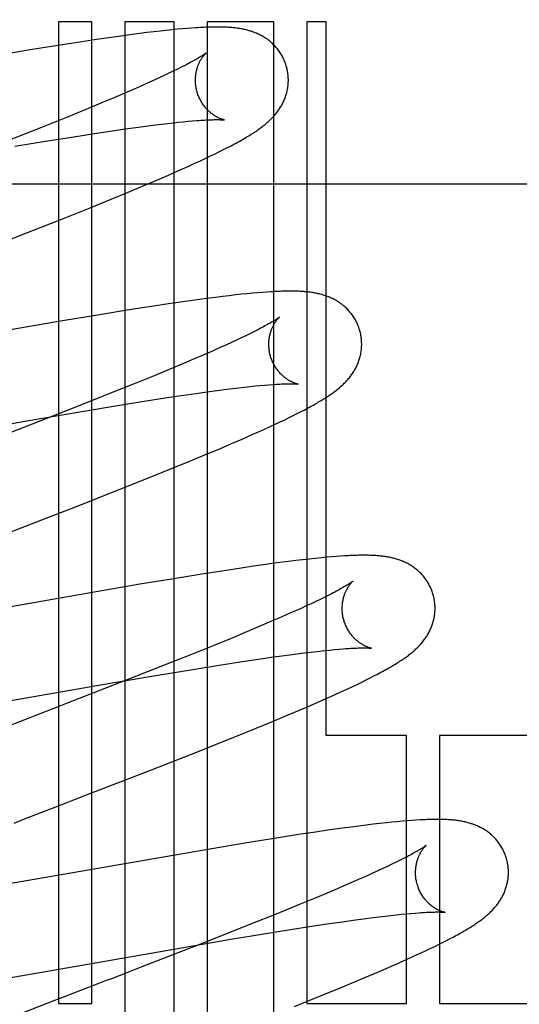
# Model space of a CAD drawing. Header units: inches. Extents: x 0 to 274, y 0 to 177.
# Tile 51 of 138: x 77.165 to 77.272, y 91.302 to 91.514. Entities that reach past the tile are written whole.
import ezdxf

# ---------------------------------------------------------------- set-up
doc = ezdxf.new("R2010")
doc.units = ezdxf.units.IN
doc.header["$LTSCALE"] = 15.069778
doc.header["$MEASUREMENT"] = 0
doc.linetypes.add('HIDDEN', pattern=[0.2, 0.1, -0.1])
doc.layers.add('DEFAULT_2', color=8, linetype='HIDDEN')

msp = doc.modelspace()

# ---------------------------------------------------------------- linework, layer by layer
at = {"layer": 'DEFAULT_2', "color": 8, "linetype": 'HIDDEN'}
for p, q in [((77.17288, 91.51306), (77.17288, 91.30201)), ((77.18002, 91.51306), (77.17288, 91.51306)), ((77.18002, 91.30201), (77.18002, 91.51306)), ((77.18716, 91.51306), (77.18716, 91.20726)), ((77.19776, 91.51306), (77.18716, 91.51306)), ((77.19476, 91.51109), (77.19337, 91.51093)), ((77.19607, 91.51124), (77.19476, 91.51109)), ((77.1973, 91.51136), (77.19607, 91.51124)), ((77.19845, 91.51148), (77.1973, 91.51136)), ((77.19776, 91.15382), (77.19776, 91.51306)), ((77.19954, 91.51157), (77.19845, 91.51148)), ((77.20056, 91.51166), (77.19954, 91.51157)), ((77.20153, 91.51173), (77.20056, 91.51166)), ((77.2049, 91.51306), (77.2049, 91.14419)), ((77.21919, 91.51306), (77.2049, 91.51306)), ((77.21919, 91.12894), (77.21919, 91.51306)), ((77.22633, 91.51306), (77.22633, 91.30201)), ((77.23048, 91.51306), (77.22633, 91.51306)), ((77.23048, 91.35961), (77.23048, 91.51306)), ((77.18107, 91.50928), (77.17743, 91.50873)), ((77.18371, 91.50966), (77.18107, 91.50928)), ((77.18626, 91.51002), (77.18371, 91.50966)), ((77.18873, 91.51035), (77.18626, 91.51002)), ((77.19034, 91.51056), (77.18873, 91.51035)), ((77.1919, 91.51076), (77.19034, 91.51056)), ((77.19337, 91.51093), (77.1919, 91.51076)), ((77.16674, 91.50703), (77.15947, 91.50583)), ((77.17269, 91.50799), (77.16674, 91.50703)), ((77.17743, 91.50873), (77.17269, 91.50799)), ((77.19845, 91.50289), (77.19757, 91.50246)), ((77.19927, 91.5033), (77.19845, 91.50289)), ((77.20003, 91.50369), (77.19927, 91.5033)), ((77.19346, 91.50054), (77.1923, 91.50002)), ((77.19457, 91.50105), (77.19346, 91.50054)), ((77.19563, 91.50154), (77.19457, 91.50105)), ((77.19663, 91.50201), (77.19563, 91.50154)), ((77.19757, 91.50246), (77.19663, 91.50201)), ((77.18916, 91.49863), (77.18713, 91.49775)), ((77.19108, 91.49947), (77.18916, 91.49863)), ((77.1923, 91.50002), (77.19108, 91.49947)), ((77.18498, 91.49683), (77.18197, 91.49556)), ((77.18713, 91.49775), (77.18498, 91.49683)), ((77.17878, 91.49424), (77.17456, 91.49252)), ((77.18197, 91.49556), (77.17878, 91.49424)), ((77.17456, 91.49252), (77.16918, 91.49035)), ((77.16918, 91.49035), (77.16155, 91.48732)), ((77.18402, 91.48959), (77.18723, 91.49006)), ((77.18723, 91.49006), (77.18952, 91.49037)), ((77.18952, 91.49037), (77.1917, 91.49067)), ((77.1917, 91.49067), (77.19376, 91.49093)), ((77.19376, 91.49093), (77.19507, 91.49109)), ((77.19507, 91.49109), (77.19632, 91.49124)), ((77.19632, 91.49124), (77.19752, 91.49137)), ((77.19752, 91.49137), (77.19866, 91.49149)), ((77.19866, 91.49149), (77.19975, 91.4916)), ((77.19975, 91.4916), (77.20077, 91.4917)), ((77.20077, 91.4917), (77.20173, 91.49178)), ((77.17048, 91.48748), (77.17616, 91.48839)), ((77.17616, 91.48839), (77.18063, 91.48908)), ((77.18063, 91.48908), (77.18402, 91.48959)), ((77.16345, 91.48632), (77.17048, 91.48748)), ((77.2084, 91.48561), (77.20923, 91.48603)), ((77.20923, 91.48603), (77.21, 91.48643)), ((77.20343, 91.48321), (77.20456, 91.48374)), ((77.20456, 91.48374), (77.20561, 91.48424)), ((77.20561, 91.48424), (77.2066, 91.48472)), ((77.2066, 91.48472), (77.20753, 91.48518)), ((77.20753, 91.48518), (77.2084, 91.48561)), ((77.19814, 91.48083), (77.19958, 91.48147)), ((77.19958, 91.48147), (77.20094, 91.48208)), ((77.20094, 91.48208), (77.20222, 91.48266)), ((77.20222, 91.48266), (77.20343, 91.48321)), ((77.19352, 91.47884), (77.19587, 91.47984)), ((77.19587, 91.47984), (77.19814, 91.48083)), ((77.00868, 91.47826), (77.50868, 91.47826)), ((77.18774, 91.47641), (77.1911, 91.47781)), ((77.1911, 91.47781), (77.19352, 91.47884)), ((77.18424, 91.47497), (77.18774, 91.47641)), ((77.17394, 91.47082), (77.17967, 91.47312)), ((77.17967, 91.47312), (77.18424, 91.47497)), ((77.16488, 91.46725), (77.17394, 91.47082)), ((77.14775, 91.46058), (77.16488, 91.46725)), ((77.20818, 91.45402), (77.20666, 91.45384)), ((77.20962, 91.4542), (77.20818, 91.45402)), ((77.21099, 91.45435), (77.20962, 91.4542)), ((77.21228, 91.45449), (77.21099, 91.45435)), ((77.21349, 91.45461), (77.21228, 91.45449)), ((77.21463, 91.45472), (77.21349, 91.45461)), ((77.21569, 91.45481), (77.21463, 91.45472)), ((77.2167, 91.4549), (77.21569, 91.45481)), ((77.21764, 91.45497), (77.2167, 91.4549)), ((77.19286, 91.45188), (77.18808, 91.45114)), ((77.19652, 91.45243), (77.19286, 91.45188)), ((77.19916, 91.45282), (77.19652, 91.45243)), ((77.20174, 91.45318), (77.19916, 91.45282)), ((77.20425, 91.45352), (77.20174, 91.45318)), ((77.20666, 91.45384), (77.20425, 91.45352)), ((77.1821, 91.45017), (77.17371, 91.44878)), ((77.18808, 91.45114), (77.1821, 91.45017)), ((77.17371, 91.44878), (77.16043, 91.4465)), ((77.21316, 91.44557), (77.21221, 91.44512)), ((77.21405, 91.44601), (77.21316, 91.44557)), ((77.21488, 91.44642), (77.21405, 91.44601)), ((77.21566, 91.44681), (77.21488, 91.44642)), ((77.20902, 91.44364), (77.20784, 91.44312)), ((77.21014, 91.44415), (77.20902, 91.44364)), ((77.2112, 91.44465), (77.21014, 91.44415)), ((77.21221, 91.44512), (77.2112, 91.44465)), ((77.20402, 91.44143), (77.20194, 91.44054)), ((77.20599, 91.44229), (77.20402, 91.44143)), ((77.20784, 91.44312), (77.20599, 91.44229)), ((77.19975, 91.43961), (77.19668, 91.43833)), ((77.20194, 91.44054), (77.19975, 91.43961)), ((77.19344, 91.43699), (77.18916, 91.43525)), ((77.19668, 91.43833), (77.19344, 91.43699)), ((77.18916, 91.43525), (77.18373, 91.43307)), ((77.21517, 91.43478), (77.21622, 91.43488)), ((77.21622, 91.43488), (77.2172, 91.43497)), ((77.2172, 91.43497), (77.21812, 91.43504)), ((77.18373, 91.43307), (77.17603, 91.43002)), ((77.19582, 91.4322), (77.19924, 91.43272)), ((77.19924, 91.43272), (77.20248, 91.43319)), ((77.20248, 91.43319), (77.20479, 91.43351)), ((77.20479, 91.43351), (77.207, 91.43381)), ((77.207, 91.43381), (77.20909, 91.43408)), ((77.20909, 91.43408), (77.21041, 91.43425)), ((77.21041, 91.43425), (77.21169, 91.4344)), ((77.21169, 91.4344), (77.21291, 91.43454)), ((77.21291, 91.43454), (77.21407, 91.43466)), ((77.21407, 91.43466), (77.21517, 91.43478)), ((77.18558, 91.43057), (77.19131, 91.4315)), ((77.19131, 91.4315), (77.19582, 91.4322)), ((77.17603, 91.43002), (77.16263, 91.42478)), ((77.16561, 91.4272), (77.17748, 91.42923)), ((77.17748, 91.42923), (77.18558, 91.43057)), ((77.22338, 91.42842), (77.22421, 91.42883)), ((77.22421, 91.42883), (77.22499, 91.42923)), ((77.22499, 91.42923), (77.22573, 91.42961)), ((77.22573, 91.42961), (77.22643, 91.42998)), ((77.12723, 91.4205), (77.16561, 91.4272)), ((77.21841, 91.42605), (77.21953, 91.42657)), ((77.21953, 91.42657), (77.22059, 91.42706)), ((77.22059, 91.42706), (77.22158, 91.42753)), ((77.22158, 91.42753), (77.22251, 91.42798)), ((77.22251, 91.42798), (77.22338, 91.42842)), ((77.21242, 91.42338), (77.21458, 91.42433)), ((77.21458, 91.42433), (77.21593, 91.42493)), ((77.21593, 91.42493), (77.21721, 91.4255)), ((77.21721, 91.4255), (77.21841, 91.42605)), ((77.20771, 91.42136), (77.21012, 91.42239)), ((77.21012, 91.42239), (77.21242, 91.42338)), ((77.20439, 91.41998), (77.20771, 91.42136)), ((77.19644, 91.41672), (77.20094, 91.41855)), ((77.20094, 91.41855), (77.20439, 91.41998)), ((77.19078, 91.41445), (77.19644, 91.41672)), ((77.18284, 91.41131), (77.19078, 91.41445)), ((77.16484, 91.40429), (77.17873, 91.40969)), ((77.17873, 91.40969), (77.18284, 91.41131)), ((77.16155, 91.40302), (77.16484, 91.40429)), ((77.21992, 91.39672), (77.21741, 91.39638)), ((77.22236, 91.39703), (77.21992, 91.39672)), ((77.22392, 91.39723), (77.22236, 91.39703)), ((77.22541, 91.3974), (77.22392, 91.39723)), ((77.22682, 91.39756), (77.22541, 91.3974)), ((77.22816, 91.39771), (77.22682, 91.39756)), ((77.22941, 91.39783), (77.22816, 91.39771)), ((77.23057, 91.39794), (77.22941, 91.39783)), ((77.23166, 91.39804), (77.23057, 91.39794)), ((77.23266, 91.39812), (77.23166, 91.39804)), ((77.2336, 91.39819), (77.23266, 91.39812)), ((77.20851, 91.39507), (77.20373, 91.39432)), ((77.21219, 91.39562), (77.20851, 91.39507)), ((77.21484, 91.39601), (77.21219, 91.39562)), ((77.21741, 91.39638), (77.21484, 91.39601)), ((77.19772, 91.39335), (77.19039, 91.39214)), ((77.20373, 91.39432), (77.19772, 91.39335)), ((77.19039, 91.39214), (77.13254, 91.3821)), ((77.22824, 91.38844), (77.22724, 91.38797)), ((77.22918, 91.38889), (77.22824, 91.38844)), ((77.23006, 91.38932), (77.22918, 91.38889)), ((77.23088, 91.38973), (77.23006, 91.38932)), ((77.23164, 91.39012), (77.23088, 91.38973)), ((77.22391, 91.38645), (77.22269, 91.3859)), ((77.22507, 91.38697), (77.22391, 91.38645)), ((77.22618, 91.38748), (77.22507, 91.38697)), ((77.22724, 91.38797), (77.22618, 91.38748)), ((77.21873, 91.38418), (77.21659, 91.38326)), ((77.22077, 91.38506), (77.21873, 91.38418)), ((77.22269, 91.3859), (77.22077, 91.38506)), ((77.21356, 91.38199), (77.21037, 91.38066)), ((77.21659, 91.38326), (77.21356, 91.38199)), ((77.21037, 91.38066), (77.20614, 91.37894)), ((77.20614, 91.37894), (77.20076, 91.37677)), ((77.2278, 91.37764), (77.22901, 91.37778)), ((77.22901, 91.37778), (77.23016, 91.3779)), ((77.23016, 91.3779), (77.23125, 91.37801)), ((77.23125, 91.37801), (77.23228, 91.37811)), ((77.23228, 91.37811), (77.23326, 91.3782)), ((77.19795, 91.37565), (77.18911, 91.37216)), ((77.20076, 91.37677), (77.19795, 91.37565)), ((77.21199, 91.37547), (77.2154, 91.37598)), ((77.2154, 91.37598), (77.21864, 91.37645)), ((77.21864, 91.37645), (77.22094, 91.37677)), ((77.22094, 91.37677), (77.22314, 91.37707)), ((77.22314, 91.37707), (77.22522, 91.37733)), ((77.22522, 91.37733), (77.22654, 91.37749)), ((77.22654, 91.37749), (77.2278, 91.37764)), ((77.19469, 91.37268), (77.20176, 91.37385)), ((77.20176, 91.37385), (77.20748, 91.37477)), ((77.20748, 91.37477), (77.21199, 91.37547)), ((77.18397, 91.37085), (77.19469, 91.37268)), ((77.23813, 91.37111), (77.23906, 91.37157)), ((77.23906, 91.37157), (77.23994, 91.37201)), ((77.23994, 91.37201), (77.24076, 91.37243)), ((77.24076, 91.37243), (77.24154, 91.37283)), ((77.12781, 91.36111), (77.18397, 91.37085)), ((77.23363, 91.369), (77.2349, 91.36958)), ((77.2349, 91.36958), (77.23606, 91.37012)), ((77.23606, 91.37012), (77.23713, 91.37063)), ((77.23713, 91.37063), (77.23813, 91.37111)), ((77.22709, 91.36611), (77.22935, 91.36709)), ((77.22935, 91.36709), (77.23082, 91.36773)), ((77.23082, 91.36773), (77.23226, 91.36838)), ((77.23226, 91.36838), (77.23363, 91.369)), ((77.17329, 91.366), (77.17, 91.36473)), ((77.22231, 91.36407), (77.22475, 91.3651)), ((77.22475, 91.3651), (77.22709, 91.36611)), ((77.21894, 91.36267), (77.22231, 91.36407)), ((77.21542, 91.36123), (77.21894, 91.36267)), ((77.20314, 91.35629), (77.20991, 91.359)), ((77.24776, 91.35961), (77.23048, 91.35961)), ((77.24776, 91.30201), (77.24776, 91.35961)), ((77.2549, 91.35961), (77.2549, 91.30201)), ((77.28301, 91.35961), (77.2549, 91.35961)), ((77.19292, 91.35228), (77.20314, 91.35629)), ((77.17892, 91.34684), (77.19292, 91.35228)), ((77.16893, 91.34297), (77.17228, 91.34427)), ((77.17228, 91.34427), (77.1745, 91.34513)), ((77.16669, 91.34211), (77.16893, 91.34297)), ((77.2334, 91.33961), (77.23084, 91.33925)), ((77.23588, 91.33995), (77.2334, 91.33961)), ((77.23749, 91.34016), (77.23588, 91.33995)), ((77.23908, 91.34036), (77.23749, 91.34016)), ((77.24061, 91.34054), (77.23908, 91.34036)), ((77.24205, 91.34071), (77.24061, 91.34054)), ((77.24338, 91.34086), (77.24205, 91.34071)), ((77.24463, 91.34099), (77.24338, 91.34086)), ((77.24579, 91.3411), (77.24463, 91.34099)), ((77.24687, 91.3412), (77.24579, 91.3411)), ((77.24789, 91.34128), (77.24687, 91.3412)), ((77.24885, 91.34136), (77.24789, 91.34128)), ((77.24976, 91.34142), (77.24885, 91.34136)), ((77.21978, 91.33757), (77.21381, 91.33661)), ((77.22454, 91.33832), (77.21978, 91.33757)), ((77.22819, 91.33887), (77.22454, 91.33832)), ((77.23084, 91.33925), (77.22819, 91.33887)), ((77.21381, 91.33661), (77.20545, 91.33522)), ((77.20545, 91.33522), (77.15475, 91.32641)), ((77.24368, 91.33149), (77.24267, 91.33101)), ((77.24464, 91.33194), (77.24368, 91.33149)), ((77.24554, 91.33238), (77.24464, 91.33194)), ((77.24638, 91.3328), (77.24554, 91.33238)), ((77.24716, 91.33319), (77.24638, 91.3328)), ((77.2393, 91.32948), (77.23744, 91.32865)), ((77.24048, 91.33001), (77.2393, 91.32948)), ((77.2416, 91.33052), (77.24048, 91.33001)), ((77.24267, 91.33101), (77.2416, 91.33052)), ((77.23337, 91.32689), (77.23118, 91.32596)), ((77.23546, 91.32779), (77.23337, 91.32689)), ((77.23744, 91.32865), (77.23546, 91.32779)), ((77.23118, 91.32596), (77.2281, 91.32468)), ((77.22402, 91.32299), (77.21969, 91.32124)), ((77.21969, 91.32124), (77.21419, 91.31904)), ((77.24059, 91.32049), (77.24192, 91.32065)), ((77.24192, 91.32065), (77.2432, 91.32081)), ((77.2432, 91.32081), (77.24442, 91.32095)), ((77.24442, 91.32095), (77.24559, 91.32107)), ((77.24559, 91.32107), (77.24669, 91.32119)), ((77.24669, 91.32119), (77.24774, 91.32129)), ((77.24774, 91.32129), (77.24873, 91.32138)), ((77.24873, 91.32138), (77.24966, 91.32146)), ((77.21419, 91.31904), (77.20543, 91.31557)), ((77.22277, 91.31789), (77.22729, 91.3186)), ((77.22729, 91.3186), (77.23071, 91.31912)), ((77.23071, 91.31912), (77.23397, 91.31959)), ((77.23397, 91.31959), (77.23629, 91.31992)), ((77.23629, 91.31992), (77.23849, 91.32022)), ((77.23849, 91.32022), (77.24059, 91.32049)), ((77.20996, 91.3158), (77.21703, 91.31697)), ((77.21703, 91.31697), (77.22277, 91.31789)), ((77.20543, 91.31557), (77.1908, 91.30988)), ((77.19814, 91.31378), (77.20996, 91.3158)), ((77.25283, 91.3138), (77.25385, 91.31429)), ((77.25385, 91.31429), (77.2548, 91.31475)), ((77.2548, 91.31475), (77.25568, 91.31519)), ((77.25568, 91.31519), (77.25651, 91.31562)), ((77.25651, 91.31562), (77.2573, 91.31602)), ((77.14324, 91.30426), (77.19814, 91.31378)), ((77.24794, 91.31154), (77.2493, 91.31215)), ((77.2493, 91.31215), (77.25057, 91.31273)), ((77.25057, 91.31273), (77.25174, 91.31328)), ((77.25174, 91.31328), (77.25283, 91.3138)), ((77.24276, 91.30926), (77.24502, 91.31024)), ((77.24502, 91.31024), (77.2465, 91.31089)), ((77.2465, 91.31089), (77.24794, 91.31154)), ((77.1908, 91.30988), (77.18755, 91.30862)), ((77.23797, 91.30723), (77.24041, 91.30826)), ((77.24041, 91.30826), (77.24276, 91.30926)), ((77.18095, 91.30607), (77.17762, 91.30478)), ((77.18316, 91.30692), (77.18095, 91.30607)), ((77.17762, 91.30478), (77.17539, 91.30391)), ((77.22366, 91.30139), (77.22927, 91.30364)), ((77.22927, 91.30364), (77.23373, 91.30547)), ((77.17204, 91.30262), (77.15301, 91.29522)), ((77.17288, 91.30201), (77.18002, 91.30201)), ((77.22633, 91.30201), (77.24776, 91.30201)), ((77.2549, 91.30201), (77.28301, 91.30201))]:
    msp.add_line(p, q, dxfattribs=at)
for points in [[(77.22195, 91.50343), (77.22189, 91.50365), (77.22181, 91.50389), (77.22173, 91.50414), (77.22164, 91.50438), (77.22154, 91.50462), (77.22144, 91.50486), (77.22133, 91.5051), (77.22122, 91.50533), (77.2211, 91.50556), (77.22098, 91.50578), (77.22085, 91.50601), (77.22072, 91.50622), (77.22058, 91.50644), (77.22044, 91.50665), (77.22029, 91.50686), (77.22014, 91.50706), (77.21999, 91.50726), (77.21983, 91.50745), (77.21967, 91.50764), (77.2195, 91.50782), (77.21933, 91.508), (77.21916, 91.50817), (77.21899, 91.50834), (77.21881, 91.50851), (77.21863, 91.50867), (77.21845, 91.50882), (77.21827, 91.50897), (77.21808, 91.50912), (77.21789, 91.50926), (77.2177, 91.5094), (77.2175, 91.50953), (77.2173, 91.50966), (77.2171, 91.50979), (77.2169, 91.50991), (77.2167, 91.51003), (77.21649, 91.51014), (77.21629, 91.51025), (77.21608, 91.51035), (77.21587, 91.51045), (77.21566, 91.51055), (77.21545, 91.51064), (77.21523, 91.51073), (77.21502, 91.51081), (77.2148, 91.51089), (77.21458, 91.51097), (77.21436, 91.51104), (77.21414, 91.51111), (77.21391, 91.51118), (77.21369, 91.51124), (77.21346, 91.5113), (77.21324, 91.51136), (77.21301, 91.51141), (77.21278, 91.51146), (77.21255, 91.51151), (77.21232, 91.51155), (77.21209, 91.5116), (77.21186, 91.51163), (77.21163, 91.51167), (77.21139, 91.5117), (77.21116, 91.51173), (77.21092, 91.51176), (77.21067, 91.51179), (77.21043, 91.51182), (77.21018, 91.51184), (77.20993, 91.51186), (77.20967, 91.51188), (77.2094, 91.51189), (77.20913, 91.51191), (77.20885, 91.51192), (77.20856, 91.51193), (77.20827, 91.51194), (77.20797, 91.51195), (77.20766, 91.51196), (77.20735, 91.51196), (77.20702, 91.51196), (77.20669, 91.51196), (77.20635, 91.51196), (77.206, 91.51195), (77.20565, 91.51194), (77.20528, 91.51193), (77.20491, 91.51192), (77.20452, 91.51191), (77.20412, 91.51189), (77.20372, 91.51187), (77.2033, 91.51185), (77.20288, 91.51182), (77.20244, 91.5118), (77.20153, 91.51173)], [(77.20463, 91.50637), (77.20462, 91.50637), (77.20461, 91.50635), (77.20459, 91.50634), (77.20455, 91.50631), (77.20451, 91.50628), (77.20446, 91.50625), (77.2044, 91.5062), (77.20433, 91.50615), (77.20425, 91.50609), (77.20415, 91.50603), (77.20405, 91.50596), (77.20393, 91.50588), (77.20379, 91.50579), (77.20365, 91.5057), (77.20349, 91.5056), (77.20331, 91.50549), (77.20312, 91.50538), (77.20292, 91.50526), (77.2027, 91.50513), (77.20246, 91.505), (77.20221, 91.50485), (77.20195, 91.50471), (77.20167, 91.50455), (77.20137, 91.50439), (77.20106, 91.50423), (77.20073, 91.50405), (77.20039, 91.50387), (77.20003, 91.50369)], [(77.20268, 91.49808), (77.20263, 91.49828), (77.20257, 91.49851), (77.20252, 91.49874), (77.20248, 91.49898), (77.20244, 91.49921), (77.20241, 91.49945), (77.20239, 91.49968), (77.20237, 91.49991), (77.20235, 91.50014), (77.20235, 91.50037), (77.20235, 91.5006), (77.20235, 91.50083), (77.20236, 91.50105), (77.20238, 91.50127), (77.2024, 91.50149), (77.20242, 91.5017), (77.20245, 91.50191), (77.20249, 91.50211), (77.20252, 91.50231), (77.20257, 91.50251), (77.20261, 91.5027), (77.20266, 91.50289), (77.20271, 91.50307), (77.20276, 91.50324), (77.20282, 91.50341), (77.20288, 91.50357), (77.20294, 91.50373), (77.203, 91.50389), (77.20306, 91.50404), (77.20312, 91.50418), (77.20319, 91.50432), (77.20325, 91.50446), (77.20332, 91.50459), (77.20339, 91.50471), (77.20345, 91.50483), (77.20352, 91.50495), (77.20358, 91.50506), (77.20365, 91.50516), (77.20371, 91.50526), (77.20378, 91.50536), (77.20384, 91.50545), (77.20391, 91.50554), (77.20397, 91.50563), (77.20403, 91.50571), (77.20409, 91.50578), (77.20415, 91.50586), (77.2042, 91.50592), (77.20426, 91.50599), (77.20431, 91.50604), (77.20436, 91.5061), (77.2044, 91.50615), (77.20444, 91.50619), (77.20448, 91.50623), (77.20452, 91.50627), (77.20455, 91.5063), (77.20458, 91.50632), (77.2046, 91.50634), (77.20461, 91.50636), (77.20463, 91.50637), (77.20463, 91.50637)], [(77.21, 91.48643), (77.21037, 91.48663), (77.21073, 91.48682), (77.21109, 91.48701), (77.21143, 91.4872), (77.21176, 91.48738), (77.21208, 91.48756), (77.21239, 91.48774), (77.2127, 91.48791), (77.21299, 91.48809), (77.21328, 91.48826), (77.21356, 91.48842), (77.21383, 91.48859), (77.21409, 91.48875), (77.21435, 91.48891), (77.2146, 91.48907), (77.21484, 91.48922), (77.21508, 91.48938), (77.21531, 91.48953), (77.21553, 91.48968), (77.21575, 91.48983), (77.21596, 91.48998), (77.21616, 91.49013), (77.21637, 91.49028), (77.21656, 91.49043), (77.21676, 91.49057), (77.21695, 91.49072), (77.21714, 91.49087), (77.21732, 91.49102), (77.2175, 91.49117), (77.21768, 91.49133), (77.21786, 91.49148), (77.21804, 91.49164), (77.21821, 91.49179), (77.21838, 91.49196), (77.21855, 91.49212), (77.21871, 91.49228), (77.21888, 91.49245), (77.21904, 91.49262), (77.2192, 91.49279), (77.21935, 91.49297), (77.2195, 91.49315), (77.21965, 91.49333), (77.2198, 91.49351), (77.21994, 91.49369), (77.22008, 91.49388), (77.22021, 91.49407), (77.22035, 91.49426), (77.22047, 91.49445), (77.2206, 91.49465), (77.22072, 91.49485), (77.22084, 91.49505), (77.22096, 91.49526), (77.22107, 91.49547), (77.22118, 91.49568), (77.22128, 91.49589), (77.22138, 91.49611), (77.22147, 91.49633), (77.22156, 91.49655), (77.22165, 91.49677), (77.22173, 91.49699), (77.2218, 91.49722), (77.22188, 91.49745), (77.22194, 91.49768), (77.22201, 91.49792), (77.22206, 91.49816), (77.22212, 91.4984), (77.22216, 91.49864), (77.22221, 91.49889), (77.22224, 91.49914), (77.22227, 91.49939), (77.2223, 91.49964), (77.22232, 91.49989), (77.22233, 91.50015), (77.22234, 91.5004), (77.22234, 91.50066), (77.22233, 91.50092), (77.22232, 91.50117), (77.2223, 91.50143), (77.22228, 91.50169), (77.22225, 91.50195), (77.22221, 91.5022), (77.22217, 91.50246), (77.22212, 91.50272), (77.22207, 91.50297), (77.22201, 91.50322), (77.22195, 91.50343)], [(77.20863, 91.49198), (77.20863, 91.49198), (77.20863, 91.49198), (77.20861, 91.49198), (77.20859, 91.49199), (77.20856, 91.49199), (77.20852, 91.492), (77.20848, 91.49201), (77.20843, 91.49202), (77.20838, 91.49204), (77.20832, 91.49205), (77.20825, 91.49207), (77.20818, 91.49209), (77.20811, 91.49212), (77.20803, 91.49214), (77.20795, 91.49217), (77.20786, 91.4922), (77.20777, 91.49224), (77.20768, 91.49228), (77.20758, 91.49232), (77.20748, 91.49236), (77.20738, 91.49241), (77.20727, 91.49246), (77.20716, 91.49251), (77.20705, 91.49257), (77.20694, 91.49263), (77.20682, 91.49269), (77.2067, 91.49276), (77.20658, 91.49283), (77.20646, 91.49291), (77.20633, 91.49299), (77.20621, 91.49308), (77.20608, 91.49317), (77.20595, 91.49327), (77.20581, 91.49337), (77.20568, 91.49347), (77.20555, 91.49358), (77.20541, 91.4937), (77.20528, 91.49382), (77.20514, 91.49395), (77.205, 91.49408), (77.20487, 91.49422), (77.20473, 91.49437), (77.20459, 91.49452), (77.20446, 91.49468), (77.20433, 91.49484), (77.2042, 91.49501), (77.20407, 91.49519), (77.20394, 91.49537), (77.20382, 91.49555), (77.2037, 91.49574), (77.20358, 91.49594), (77.20347, 91.49614), (77.20336, 91.49634), (77.20326, 91.49655), (77.20316, 91.49676), (77.20306, 91.49698), (77.20297, 91.4972), (77.20289, 91.49742), (77.20281, 91.49765), (77.20274, 91.49788), (77.20268, 91.49808)], [(77.20173, 91.49178), (77.20263, 91.49186), (77.20306, 91.49189), (77.20348, 91.49191), (77.20387, 91.49194), (77.20425, 91.49196), (77.20461, 91.49198), (77.20495, 91.492), (77.20526, 91.49201), (77.20556, 91.49202), (77.20585, 91.49203), (77.20611, 91.49204), (77.20636, 91.49205), (77.2066, 91.49205), (77.20682, 91.49205), (77.20703, 91.49205), (77.20722, 91.49205), (77.2074, 91.49205), (77.20757, 91.49204), (77.20772, 91.49204), (77.20786, 91.49204), (77.20799, 91.49203), (77.20811, 91.49202), (77.20821, 91.49202), (77.2083, 91.49201), (77.20838, 91.49201), (77.20845, 91.492), (77.2085, 91.49199), (77.20855, 91.49199), (77.20858, 91.49198), (77.20861, 91.49198), (77.20863, 91.49198), (77.20863, 91.49198)], [(77.23774, 91.44664), (77.23768, 91.44686), (77.2376, 91.4471), (77.23752, 91.44735), (77.23743, 91.44759), (77.23733, 91.44784), (77.23723, 91.44807), (77.23712, 91.44831), (77.23701, 91.44854), (77.23689, 91.44877), (77.23677, 91.449), (77.23664, 91.44922), (77.23651, 91.44944), (77.23637, 91.44966), (77.23623, 91.44987), (77.23608, 91.45007), (77.23593, 91.45028), (77.23577, 91.45047), (77.23561, 91.45067), (77.23545, 91.45086), (77.23529, 91.45104), (77.23512, 91.45122), (77.23494, 91.45139), (77.23477, 91.45156), (77.23459, 91.45173), (77.23441, 91.45189), (77.23423, 91.45204), (77.23404, 91.45219), (77.23385, 91.45234), (77.23366, 91.45248), (77.23347, 91.45262), (77.23328, 91.45275), (77.23308, 91.45288), (77.23288, 91.45301), (77.23267, 91.45313), (77.23247, 91.45325), (77.23226, 91.45336), (77.23205, 91.45347), (77.23185, 91.45357), (77.23164, 91.45367), (77.23142, 91.45377), (77.23121, 91.45386), (77.231, 91.45395), (77.23078, 91.45403), (77.23056, 91.45411), (77.23034, 91.45419), (77.23012, 91.45426), (77.2299, 91.45433), (77.22967, 91.4544), (77.22945, 91.45446), (77.22922, 91.45452), (77.22899, 91.45458), (77.22876, 91.45463), (77.22853, 91.45468), (77.2283, 91.45473), (77.22807, 91.45477), (77.22784, 91.45481), (77.22761, 91.45485), (77.22737, 91.45489), (77.22713, 91.45492), (77.22689, 91.45495), (77.22665, 91.45498), (77.22641, 91.45501), (77.22616, 91.45503), (77.2259, 91.45505), (77.22565, 91.45507), (77.22538, 91.45509), (77.22511, 91.45511), (77.22484, 91.45512), (77.22456, 91.45514), (77.22427, 91.45515), (77.22397, 91.45515), (77.22367, 91.45516), (77.22336, 91.45517), (77.22304, 91.45517), (77.22272, 91.45517), (77.22238, 91.45517), (77.22204, 91.45516), (77.22169, 91.45516), (77.22133, 91.45515), (77.22096, 91.45514), (77.22058, 91.45513), (77.2202, 91.45511), (77.2198, 91.45509), (77.21939, 91.45507), (77.21897, 91.45505), (77.21854, 91.45502), (77.21764, 91.45497)], [(77.22042, 91.44958), (77.22042, 91.44958), (77.2204, 91.44957), (77.22038, 91.44955), (77.22035, 91.44953), (77.22032, 91.4495), (77.22027, 91.44947), (77.22022, 91.44943), (77.22016, 91.44938), (77.22008, 91.44933), (77.22, 91.44927), (77.2199, 91.44921), (77.2198, 91.44914), (77.21968, 91.44906), (77.21955, 91.44898), (77.21941, 91.44889), (77.21926, 91.4488), (77.2191, 91.4487), (77.21892, 91.44859), (77.21873, 91.44848), (77.21853, 91.44836), (77.21832, 91.44824), (77.21809, 91.44811), (77.21785, 91.44797), (77.21759, 91.44783), (77.21731, 91.44768), (77.21702, 91.44752), (77.21671, 91.44736), (77.21638, 91.44718), (77.21603, 91.447), (77.21566, 91.44681)], [(77.21847, 91.44129), (77.21842, 91.44148), (77.21836, 91.44172), (77.21831, 91.44195), (77.21827, 91.44218), (77.21823, 91.44242), (77.2182, 91.44265), (77.21818, 91.44289), (77.21816, 91.44312), (77.21814, 91.44335), (77.21814, 91.44358), (77.21814, 91.44381), (77.21814, 91.44403), (77.21815, 91.44425), (77.21817, 91.44447), (77.21819, 91.44469), (77.21821, 91.4449), (77.21824, 91.44511), (77.21827, 91.44531), (77.21831, 91.44551), (77.21835, 91.44571), (77.2184, 91.4459), (77.21845, 91.44609), (77.2185, 91.44627), (77.21855, 91.44644), (77.21861, 91.44661), (77.21866, 91.44677), (77.21872, 91.44693), (77.21878, 91.44709), (77.21885, 91.44724), (77.21891, 91.44738), (77.21897, 91.44752), (77.21904, 91.44766), (77.21911, 91.44779), (77.21917, 91.44791), (77.21924, 91.44803), (77.2193, 91.44815), (77.21937, 91.44826), (77.21943, 91.44836), (77.2195, 91.44846), (77.21956, 91.44856), (77.21963, 91.44865), (77.21969, 91.44874), (77.21975, 91.44883), (77.21981, 91.44891), (77.21987, 91.44899), (77.21993, 91.44906), (77.21999, 91.44912), (77.22004, 91.44919), (77.22009, 91.44925), (77.22014, 91.4493), (77.22019, 91.44935), (77.22023, 91.4494), (77.22027, 91.44944), (77.2203, 91.44947), (77.22034, 91.4495), (77.22036, 91.44953), (77.22039, 91.44955), (77.2204, 91.44957), (77.22042, 91.44958), (77.22042, 91.44958)], [(77.22643, 91.42998), (77.22677, 91.43016), (77.22709, 91.43034), (77.22741, 91.43051), (77.22772, 91.43069), (77.22801, 91.43085), (77.2283, 91.43102), (77.22858, 91.43118), (77.22885, 91.43134), (77.22912, 91.43149), (77.22938, 91.43165), (77.22963, 91.4318), (77.22987, 91.43195), (77.23011, 91.4321), (77.23034, 91.43225), (77.23057, 91.43239), (77.23079, 91.43254), (77.23101, 91.43268), (77.23122, 91.43282), (77.23143, 91.43297), (77.23163, 91.43311), (77.23183, 91.43325), (77.23203, 91.43339), (77.23222, 91.43354), (77.23242, 91.43368), (77.2326, 91.43382), (77.23279, 91.43397), (77.23297, 91.43412), (77.23316, 91.43427), (77.23334, 91.43442), (77.23351, 91.43457), (77.23369, 91.43472), (77.23386, 91.43488), (77.23404, 91.43504), (77.23421, 91.4352), (77.23437, 91.43536), (77.23454, 91.43553), (77.2347, 91.4357), (77.23486, 91.43587), (77.23502, 91.43604), (77.23517, 91.43621), (77.23532, 91.43639), (77.23547, 91.43657), (77.23562, 91.43675), (77.23576, 91.43694), (77.23589, 91.43712), (77.23603, 91.43731), (77.23616, 91.4375), (77.23629, 91.43769), (77.23641, 91.43789), (77.23653, 91.43809), (77.23665, 91.43829), (77.23676, 91.4385), (77.23687, 91.43871), (77.23698, 91.43892), (77.23708, 91.43913), (77.23718, 91.43934), (77.23727, 91.43956), (77.23736, 91.43978), (77.23745, 91.44), (77.23753, 91.44023), (77.2376, 91.44045), (77.23767, 91.44068), (77.23774, 91.44092), (77.2378, 91.44115), (77.23786, 91.44139), (77.23791, 91.44163), (77.23796, 91.44187), (77.238, 91.44212), (77.23803, 91.44236), (77.23807, 91.44261), (77.23809, 91.44286), (77.23811, 91.44312), (77.23812, 91.44337), (77.23813, 91.44362), (77.23813, 91.44388), (77.23812, 91.44414), (77.23811, 91.44439), (77.23809, 91.44465), (77.23807, 91.44491), (77.23804, 91.44516), (77.238, 91.44542), (77.23796, 91.44567), (77.23791, 91.44593), (77.23786, 91.44618), (77.2378, 91.44643), (77.23774, 91.44664)], [(77.22442, 91.43519), (77.22442, 91.43519), (77.2244, 91.43519), (77.22438, 91.4352), (77.22435, 91.4352), (77.22431, 91.43521), (77.22427, 91.43522), (77.22422, 91.43523), (77.22417, 91.43525), (77.22411, 91.43526), (77.22404, 91.43528), (77.22397, 91.4353), (77.2239, 91.43533), (77.22382, 91.43535), (77.22374, 91.43538), (77.22365, 91.43541), (77.22356, 91.43545), (77.22347, 91.43549), (77.22337, 91.43553), (77.22327, 91.43557), (77.22317, 91.43562), (77.22306, 91.43567), (77.22295, 91.43572), (77.22284, 91.43578), (77.22273, 91.43584), (77.22261, 91.4359), (77.2225, 91.43597), (77.22237, 91.43604), (77.22225, 91.43612), (77.22213, 91.4362), (77.222, 91.43629), (77.22187, 91.43638), (77.22174, 91.43647), (77.22161, 91.43658), (77.22147, 91.43668), (77.22134, 91.43679), (77.2212, 91.43691), (77.22107, 91.43703), (77.22093, 91.43716), (77.2208, 91.43729), (77.22066, 91.43743), (77.22052, 91.43758), (77.22039, 91.43773), (77.22025, 91.43789), (77.22012, 91.43805), (77.21999, 91.43822), (77.21986, 91.43839), (77.21973, 91.43858), (77.21961, 91.43876), (77.21949, 91.43895), (77.21937, 91.43915), (77.21926, 91.43935), (77.21915, 91.43955), (77.21905, 91.43976), (77.21895, 91.43997), (77.21885, 91.44019), (77.21876, 91.44041), (77.21868, 91.44063), (77.2186, 91.44086), (77.21853, 91.44109), (77.21847, 91.44129)], [(77.21812, 91.43504), (77.21898, 91.4351), (77.21939, 91.43513), (77.21978, 91.43516), (77.22015, 91.43518), (77.22051, 91.4352), (77.22085, 91.43521), (77.22117, 91.43523), (77.22148, 91.43524), (77.22177, 91.43525), (77.22205, 91.43525), (77.22231, 91.43526), (77.22255, 91.43526), (77.22278, 91.43526), (77.22298, 91.43526), (77.22318, 91.43526), (77.22335, 91.43525), (77.22351, 91.43525), (77.22365, 91.43524), (77.22378, 91.43524), (77.2239, 91.43523), (77.224, 91.43523), (77.22409, 91.43522), (77.22417, 91.43521), (77.22424, 91.43521), (77.22429, 91.4352), (77.22434, 91.4352), (77.22437, 91.43519), (77.2244, 91.43519), (77.22442, 91.43519), (77.22442, 91.43519)], [(77.25353, 91.38985), (77.25347, 91.39007), (77.25339, 91.39031), (77.25331, 91.39056), (77.25322, 91.3908), (77.25312, 91.39105), (77.25302, 91.39129), (77.25291, 91.39152), (77.2528, 91.39175), (77.25268, 91.39198), (77.25256, 91.39221), (77.25243, 91.39243), (77.2523, 91.39265), (77.25216, 91.39287), (77.25201, 91.39308), (77.25187, 91.39329), (77.25172, 91.39349), (77.25156, 91.39369), (77.2514, 91.39388), (77.25124, 91.39407), (77.25107, 91.39425), (77.2509, 91.39443), (77.25073, 91.39461), (77.25055, 91.39478), (77.25037, 91.39494), (77.25019, 91.3951), (77.25001, 91.39526), (77.24982, 91.39541), (77.24964, 91.39556), (77.24945, 91.3957), (77.24925, 91.39584), (77.24906, 91.39597), (77.24886, 91.3961), (77.24866, 91.39623), (77.24845, 91.39635), (77.24825, 91.39646), (77.24804, 91.39658), (77.24783, 91.39668), (77.24762, 91.39679), (77.24741, 91.39689), (77.2472, 91.39698), (77.24699, 91.39707), (77.24677, 91.39716), (77.24656, 91.39725), (77.24634, 91.39733), (77.24612, 91.3974), (77.2459, 91.39748), (77.24567, 91.39755), (77.24545, 91.39761), (77.24522, 91.39768), (77.24499, 91.39773), (77.24476, 91.39779), (77.24454, 91.39784), (77.24431, 91.39789), (77.24408, 91.39794), (77.24385, 91.39798), (77.24361, 91.39802), (77.24338, 91.39806), (77.24315, 91.3981), (77.24291, 91.39813), (77.24268, 91.39816), (77.24244, 91.39819), (77.2422, 91.39821), (77.24195, 91.39824), (77.24171, 91.39826), (77.24146, 91.39828), (77.2412, 91.3983), (77.24095, 91.39831), (77.24069, 91.39833), (77.24042, 91.39834), (77.24015, 91.39835), (77.23988, 91.39836), (77.2396, 91.39837), (77.23931, 91.39837), (77.23902, 91.39838), (77.23872, 91.39838), (77.23842, 91.39838), (77.2381, 91.39838), (77.23778, 91.39837), (77.23745, 91.39837), (77.23712, 91.39836), (77.23677, 91.39835), (77.23642, 91.39834), (77.23605, 91.39832), (77.23567, 91.3983), (77.23529, 91.39829), (77.23489, 91.39827), (77.23447, 91.39824), (77.2336, 91.39819)], [(77.23621, 91.39279), (77.2362, 91.39278), (77.23619, 91.39277), (77.23616, 91.39275), (77.23613, 91.39273), (77.23609, 91.3927), (77.23604, 91.39266), (77.23598, 91.39262), (77.23591, 91.39257), (77.23583, 91.39251), (77.23574, 91.39245), (77.23563, 91.39238), (77.23552, 91.3923), (77.23539, 91.39222), (77.23524, 91.39213), (77.23508, 91.39203), (77.23491, 91.39192), (77.23472, 91.39181), (77.23452, 91.39169), (77.2343, 91.39156), (77.23407, 91.39143), (77.23382, 91.39128), (77.23355, 91.39114), (77.23327, 91.39098), (77.23298, 91.39082), (77.23267, 91.39066), (77.23234, 91.39048), (77.232, 91.3903), (77.23164, 91.39012)], [(77.23426, 91.38449), (77.23421, 91.38469), (77.23415, 91.38493), (77.2341, 91.38516), (77.23406, 91.3854), (77.23402, 91.38563), (77.23399, 91.38587), (77.23397, 91.3861), (77.23395, 91.38633), (77.23394, 91.38657), (77.23393, 91.3868), (77.23393, 91.38702), (77.23393, 91.38725), (77.23394, 91.38747), (77.23396, 91.38769), (77.23398, 91.38791), (77.234, 91.38812), (77.23403, 91.38833), (77.23407, 91.38854), (77.23411, 91.38874), (77.23415, 91.38893), (77.23419, 91.38913), (77.23424, 91.38931), (77.23429, 91.38949), (77.23435, 91.38967), (77.2344, 91.38984), (77.23446, 91.39), (77.23452, 91.39016), (77.23458, 91.39031), (77.23464, 91.39046), (77.23471, 91.39061), (77.23477, 91.39075), (77.23484, 91.39088), (77.2349, 91.39101), (77.23497, 91.39114), (77.23504, 91.39126), (77.2351, 91.39137), (77.23517, 91.39148), (77.23524, 91.39159), (77.2353, 91.39169), (77.23537, 91.39179), (77.23543, 91.39188), (77.23549, 91.39197), (77.23555, 91.39205), (77.23562, 91.39213), (77.23568, 91.39221), (77.23573, 91.39228), (77.23579, 91.39235), (77.23584, 91.39241), (77.23589, 91.39247), (77.23594, 91.39252), (77.23599, 91.39257), (77.23603, 91.39261), (77.23607, 91.39265), (77.2361, 91.39269), (77.23613, 91.39272), (77.23616, 91.39274), (77.23618, 91.39276), (77.2362, 91.39278), (77.23621, 91.39279), (77.23621, 91.39279)], [(77.24154, 91.37283), (77.24191, 91.37303), (77.24228, 91.37322), (77.24263, 91.37341), (77.24298, 91.3736), (77.24331, 91.37379), (77.24364, 91.37397), (77.24395, 91.37415), (77.24426, 91.37432), (77.24456, 91.3745), (77.24485, 91.37467), (77.24514, 91.37484), (77.24541, 91.375), (77.24568, 91.37517), (77.24594, 91.37533), (77.24619, 91.37549), (77.24644, 91.37565), (77.24667, 91.37581), (77.2469, 91.37596), (77.24713, 91.37611), (77.24735, 91.37626), (77.24756, 91.37641), (77.24777, 91.37656), (77.24797, 91.37671), (77.24817, 91.37686), (77.24836, 91.37701), (77.24855, 91.37716), (77.24874, 91.37731), (77.24892, 91.37746), (77.24911, 91.37761), (77.24928, 91.37776), (77.24946, 91.37791), (77.24964, 91.37807), (77.24981, 91.37823), (77.24998, 91.37839), (77.25014, 91.37855), (77.25031, 91.37872), (77.25047, 91.37888), (77.25063, 91.37905), (77.25079, 91.37923), (77.25095, 91.3794), (77.2511, 91.37958), (77.25125, 91.37976), (77.25139, 91.37994), (77.25153, 91.38013), (77.25167, 91.38031), (77.25181, 91.3805), (77.25194, 91.38069), (77.25207, 91.38088), (77.25219, 91.38108), (77.25231, 91.38128), (77.25243, 91.38148), (77.25255, 91.38169), (77.25266, 91.3819), (77.25276, 91.38211), (77.25287, 91.38232), (77.25296, 91.38254), (77.25306, 91.38276), (77.25315, 91.38297), (77.25323, 91.3832), (77.25331, 91.38342), (77.25339, 91.38365), (77.25346, 91.38388), (77.25353, 91.38411), (77.25359, 91.38435), (77.25365, 91.38459), (77.2537, 91.38483), (77.25375, 91.38507), (77.25379, 91.38532), (77.25382, 91.38556), (77.25385, 91.38581), (77.25388, 91.38606), (77.2539, 91.38632), (77.25391, 91.38657), (77.25392, 91.38683), (77.25392, 91.38708), (77.25391, 91.38734), (77.2539, 91.3876), (77.25389, 91.38785), (77.25386, 91.38811), (77.25383, 91.38837), (77.2538, 91.38862), (77.25375, 91.38888), (77.2537, 91.38914), (77.25365, 91.38939), (77.25359, 91.38964), (77.25353, 91.38985)], [(77.24021, 91.3784), (77.24021, 91.3784), (77.24021, 91.3784), (77.2402, 91.3784), (77.24017, 91.3784), (77.24015, 91.37841), (77.24011, 91.37842), (77.24007, 91.37843), (77.24002, 91.37844), (77.23997, 91.37845), (77.23991, 91.37847), (77.23985, 91.37849), (77.23978, 91.37851), (77.2397, 91.37853), (77.23963, 91.37856), (77.23954, 91.37858), (77.23946, 91.37862), (77.23937, 91.37865), (77.23927, 91.37869), (77.23918, 91.37873), (77.23908, 91.37877), (77.23898, 91.37882), (77.23887, 91.37887), (77.23876, 91.37892), (77.23865, 91.37898), (77.23854, 91.37904), (77.23842, 91.3791), (77.2383, 91.37917), (77.23818, 91.37924), (77.23806, 91.37932), (77.23793, 91.3794), (77.2378, 91.37949), (77.23768, 91.37958), (77.23754, 91.37967), (77.23741, 91.37977), (77.23728, 91.37988), (77.23714, 91.37999), (77.23701, 91.38011), (77.23687, 91.38023), (77.23674, 91.38035), (77.2366, 91.38049), (77.23646, 91.38063), (77.23632, 91.38077), (77.23619, 91.38093), (77.23605, 91.38109), (77.23592, 91.38125), (77.23579, 91.38142), (77.23566, 91.38159), (77.23553, 91.38177), (77.2354, 91.38196), (77.23528, 91.38215), (77.23517, 91.38235), (77.23505, 91.38255), (77.23494, 91.38275), (77.23484, 91.38296), (77.23474, 91.38318), (77.23465, 91.38339), (77.23456, 91.38361), (77.23447, 91.38384), (77.23439, 91.38406), (77.23432, 91.38429), (77.23426, 91.38449)], [(77.23326, 91.3782), (77.23417, 91.37827), (77.23461, 91.3783), (77.23502, 91.37833), (77.23542, 91.37836), (77.23579, 91.37838), (77.23615, 91.3784), (77.23648, 91.37841), (77.2368, 91.37843), (77.2371, 91.37844), (77.23738, 91.37845), (77.23765, 91.37846), (77.2379, 91.37846), (77.23813, 91.37847), (77.23836, 91.37847), (77.23857, 91.37847), (77.23876, 91.37847), (77.23894, 91.37847), (77.23911, 91.37846), (77.23927, 91.37846), (77.23941, 91.37845), (77.23954, 91.37845), (77.23966, 91.37844), (77.23977, 91.37844), (77.23986, 91.37843), (77.23994, 91.37842), (77.24001, 91.37842), (77.24007, 91.37841), (77.24012, 91.37841), (77.24016, 91.3784), (77.24018, 91.3784), (77.2402, 91.3784), (77.24021, 91.3784)], [(77.18911, 91.37216), (77.17438, 91.36642), (77.17329, 91.366)], [(77.16669, 91.36345), (77.16447, 91.36259), (77.16224, 91.36173)], [(77.17, 91.36473), (77.1678, 91.36388), (77.16669, 91.36345)], [(77.20991, 91.359), (77.21085, 91.35937), (77.21542, 91.36123)], [(77.1745, 91.34513), (77.17561, 91.34556), (77.17892, 91.34684)], [(77.16333, 91.34081), (77.16557, 91.34168), (77.16669, 91.34211)], [(77.26932, 91.33306), (77.26926, 91.33327), (77.26918, 91.33352), (77.2691, 91.33377), (77.26901, 91.33401), (77.26891, 91.33425), (77.26881, 91.33449), (77.26871, 91.33472), (77.26859, 91.33496), (77.26848, 91.33519), (77.26835, 91.33541), (77.26822, 91.33564), (77.26809, 91.33585), (77.26795, 91.33607), (77.26781, 91.33628), (77.26766, 91.33649), (77.26751, 91.33669), (77.26736, 91.33689), (77.2672, 91.33708), (77.26704, 91.33727), (77.26687, 91.33745), (77.2667, 91.33763), (77.26653, 91.33781), (77.26636, 91.33798), (77.26618, 91.33814), (77.266, 91.3383), (77.26582, 91.33846), (77.26563, 91.33861), (77.26545, 91.33875), (77.26526, 91.33889), (77.26506, 91.33903), (77.26487, 91.33917), (77.26467, 91.33929), (77.26447, 91.33942), (77.26427, 91.33954), (77.26406, 91.33966), (77.26386, 91.33977), (77.26365, 91.33988), (77.26344, 91.33998), (77.26323, 91.34008), (77.26302, 91.34018), (77.26281, 91.34027), (77.26259, 91.34036), (77.26238, 91.34044), (77.26216, 91.34052), (77.26194, 91.3406), (77.26172, 91.34067), (77.2615, 91.34074), (77.26127, 91.34081), (77.26105, 91.34087), (77.26082, 91.34093), (77.26059, 91.34099), (77.26037, 91.34104), (77.26014, 91.34109), (77.25991, 91.34114), (77.25968, 91.34118), (77.25944, 91.34123), (77.25921, 91.34126), (77.25897, 91.3413), (77.25874, 91.34133), (77.2585, 91.34137), (77.25826, 91.34139), (77.25801, 91.34142), (77.25776, 91.34145), (77.25751, 91.34147), (77.25726, 91.34149), (77.25699, 91.34151), (77.25673, 91.34152), (77.25645, 91.34154), (77.25617, 91.34155), (77.25588, 91.34156), (77.25559, 91.34157), (77.25529, 91.34158), (77.25498, 91.34158), (77.25466, 91.34159), (77.25434, 91.34159), (77.25401, 91.34159), (77.25367, 91.34158), (77.25332, 91.34158), (77.25296, 91.34157), (77.2526, 91.34156), (77.25222, 91.34154), (77.25183, 91.34153), (77.25144, 91.34151), (77.25103, 91.34149), (77.25062, 91.34147), (77.24976, 91.34142)], [(77.252, 91.336), (77.252, 91.33599), (77.25198, 91.33598), (77.25196, 91.33597), (77.25194, 91.33595), (77.2519, 91.33592), (77.25186, 91.33589), (77.2518, 91.33585), (77.25174, 91.3358), (77.25167, 91.33575), (77.25159, 91.3357), (77.2515, 91.33563), (77.25139, 91.33557), (77.25128, 91.33549), (77.25115, 91.33541), (77.25102, 91.33532), (77.25087, 91.33523), (77.25071, 91.33513), (77.25053, 91.33503), (77.25034, 91.33491), (77.25013, 91.33479), (77.2499, 91.33466), (77.24966, 91.33452), (77.24941, 91.33438), (77.24913, 91.33423), (77.24884, 91.33407), (77.24854, 91.33391), (77.24822, 91.33374), (77.24788, 91.33356), (77.24753, 91.33338), (77.24716, 91.33319)], [(77.25005, 91.3277), (77.25, 91.3279), (77.24994, 91.32813), (77.24989, 91.32837), (77.24985, 91.3286), (77.24981, 91.32884), (77.24978, 91.32907), (77.24976, 91.3293), (77.24974, 91.32954), (77.24973, 91.32977), (77.24972, 91.32999), (77.24972, 91.33022), (77.24972, 91.33045), (77.24973, 91.33067), (77.24975, 91.33089), (77.24977, 91.3311), (77.24979, 91.33132), (77.24982, 91.33153), (77.24986, 91.33173), (77.24989, 91.33193), (77.24994, 91.33213), (77.24998, 91.33232), (77.25003, 91.3325), (77.25008, 91.33268), (77.25013, 91.33286), (77.25019, 91.33303), (77.25024, 91.33319), (77.2503, 91.33335), (77.25036, 91.3335), (77.25043, 91.33365), (77.25049, 91.3338), (77.25056, 91.33394), (77.25062, 91.33407), (77.25069, 91.3342), (77.25075, 91.33433), (77.25082, 91.33445), (77.25088, 91.33456), (77.25095, 91.33467), (77.25102, 91.33478), (77.25108, 91.33488), (77.25114, 91.33498), (77.25121, 91.33507), (77.25127, 91.33516), (77.25133, 91.33524), (77.25139, 91.33532), (77.25145, 91.3354), (77.25151, 91.33547), (77.25157, 91.33554), (77.25162, 91.3356), (77.25167, 91.33566), (77.25172, 91.33572), (77.25177, 91.33577), (77.25181, 91.33581), (77.25185, 91.33585), (77.25189, 91.33589), (77.25192, 91.33592), (77.25194, 91.33595), (77.25197, 91.33597), (77.25198, 91.33598), (77.252, 91.33599), (77.252, 91.336)], [(77.2573, 91.31602), (77.25768, 91.31622), (77.25804, 91.31642), (77.2584, 91.31661), (77.25875, 91.3168), (77.25908, 91.31698), (77.25941, 91.31717), (77.25973, 91.31735), (77.26004, 91.31753), (77.26034, 91.3177), (77.26064, 91.31787), (77.26092, 91.31804), (77.2612, 91.31821), (77.26147, 91.31838), (77.26173, 91.31854), (77.26198, 91.3187), (77.26223, 91.31886), (77.26247, 91.31902), (77.2627, 91.31917), (77.26293, 91.31933), (77.26315, 91.31948), (77.26336, 91.31963), (77.26357, 91.31978), (77.26377, 91.31993), (77.26397, 91.32007), (77.26416, 91.32022), (77.26435, 91.32037), (77.26454, 91.32052), (77.26472, 91.32067), (77.2649, 91.32082), (77.26508, 91.32097), (77.26526, 91.32113), (77.26543, 91.32128), (77.2656, 91.32144), (77.26577, 91.3216), (77.26594, 91.32177), (77.26611, 91.32193), (77.26627, 91.3221), (77.26643, 91.32227), (77.26659, 91.32244), (77.26674, 91.32262), (77.26689, 91.32279), (77.26704, 91.32297), (77.26719, 91.32316), (77.26733, 91.32334), (77.26747, 91.32353), (77.2676, 91.32371), (77.26773, 91.3239), (77.26786, 91.3241), (77.26798, 91.32429), (77.26811, 91.32449), (77.26822, 91.3247), (77.26834, 91.3249), (77.26845, 91.32511), (77.26856, 91.32532), (77.26866, 91.32554), (77.26876, 91.32575), (77.26885, 91.32597), (77.26894, 91.32619), (77.26902, 91.32641), (77.2691, 91.32663), (77.26918, 91.32686), (77.26925, 91.32709), (77.26932, 91.32732), (77.26938, 91.32756), (77.26944, 91.3278), (77.26949, 91.32804), (77.26954, 91.32828), (77.26958, 91.32853), (77.26962, 91.32877), (77.26965, 91.32902), (77.26967, 91.32928), (77.26969, 91.32953), (77.2697, 91.32978), (77.26971, 91.33004), (77.26971, 91.33029), (77.26971, 91.33055), (77.26969, 91.33081), (77.26968, 91.33106), (77.26965, 91.33132), (77.26962, 91.33158), (77.26959, 91.33183), (77.26954, 91.33209), (77.26949, 91.33234), (77.26944, 91.3326), (77.26938, 91.33285), (77.26932, 91.33306)], [(77.256, 91.32161), (77.25601, 91.3216), (77.256, 91.32161), (77.25598, 91.32161), (77.25596, 91.32161), (77.25593, 91.32162), (77.2559, 91.32163), (77.25585, 91.32164), (77.2558, 91.32165), (77.25575, 91.32166), (77.25569, 91.32168), (77.25563, 91.3217), (77.25556, 91.32172), (77.25548, 91.32174), (77.2554, 91.32177), (77.25532, 91.3218), (77.25524, 91.32183), (77.25514, 91.32186), (77.25505, 91.3219), (77.25495, 91.32194), (77.25485, 91.32199), (77.25475, 91.32203), (77.25465, 91.32208), (77.25454, 91.32214), (77.25443, 91.32219), (77.25431, 91.32225), (77.2542, 91.32232), (77.25408, 91.32239), (77.25396, 91.32246), (77.25384, 91.32254), (77.25371, 91.32262), (77.25358, 91.3227), (77.25345, 91.32279), (77.25332, 91.32289), (77.25319, 91.32299), (77.25306, 91.3231), (77.25292, 91.32321), (77.25279, 91.32332), (77.25265, 91.32345), (77.25252, 91.32357), (77.25238, 91.32371), (77.25224, 91.32385), (77.25211, 91.32399), (77.25197, 91.32415), (77.25183, 91.3243), (77.2517, 91.32447), (77.25157, 91.32464), (77.25144, 91.32481), (77.25131, 91.32499), (77.25119, 91.32518), (77.25107, 91.32537), (77.25095, 91.32556), (77.25084, 91.32576), (77.25073, 91.32597), (77.25063, 91.32618), (77.25053, 91.32639), (77.25044, 91.3266), (77.25035, 91.32682), (77.25026, 91.32705), (77.25018, 91.32727), (77.25011, 91.3275), (77.25005, 91.3277)], [(77.2281, 91.32468), (77.22485, 91.32334), (77.22402, 91.32299)], [(77.24966, 91.32146), (77.25053, 91.32152), (77.25094, 91.32155), (77.25133, 91.32157), (77.2517, 91.32159), (77.25205, 91.32161), (77.25238, 91.32163), (77.25269, 91.32164), (77.25298, 91.32165), (77.25326, 91.32166), (77.25352, 91.32167), (77.25377, 91.32167), (77.254, 91.32168), (77.25422, 91.32168), (77.25442, 91.32168), (77.25461, 91.32168), (77.25479, 91.32167), (77.25495, 91.32167), (77.2551, 91.32167), (77.25524, 91.32166), (77.25537, 91.32166), (77.25548, 91.32165), (77.25558, 91.32164), (77.25567, 91.32164), (77.25575, 91.32163), (77.25582, 91.32163), (77.25587, 91.32162), (77.25592, 91.32162), (77.25595, 91.32161), (77.25598, 91.32161), (77.256, 91.32161), (77.256, 91.32161)], [(77.18755, 91.30862), (77.18426, 91.30734), (77.18316, 91.30692)], [(77.23373, 91.30547), (77.23459, 91.30582), (77.23797, 91.30723)], [(77.17539, 91.30391), (77.17427, 91.30348), (77.17204, 91.30262)]]:
    msp.add_lwpolyline(points, dxfattribs=at)

doc.saveas('drawing.dxf')
